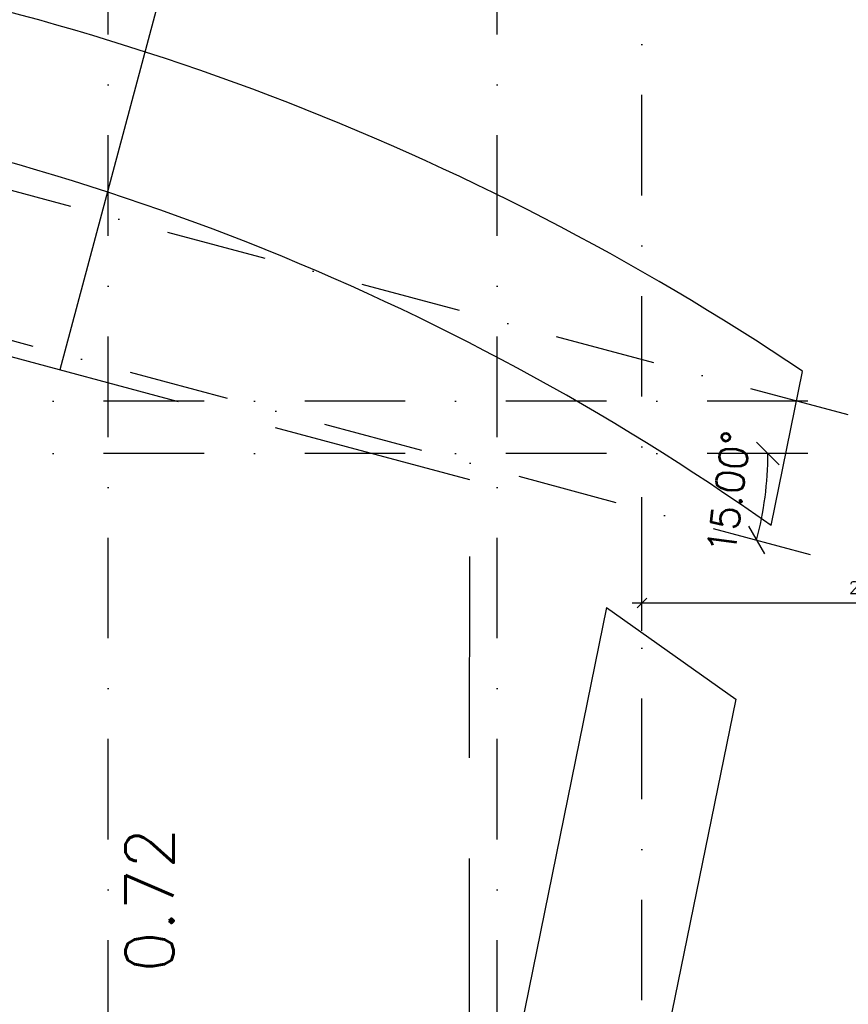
# Model space of a CAD drawing. Extents: x -33344 to 2055880, y -64816 to 121260.
# Tile 124 of 132: x 44934 to 50082, y 85026 to 91142. Entities that reach past the tile are written whole.
import ezdxf

# ---------------------------------------------------------------- set-up
doc = ezdxf.new("R2010")
doc.units = 0
doc.header["$LTSCALE"] = 50
doc.header["$MEASUREMENT"] = 0
doc.header["$PDMODE"] = 3
doc.header["$PDSIZE"] = 0.1
for name, pattern in [('DASHED', [0.75, 0.5, -0.25]), ('HIDDEN', [0.375, 0.25, -0.125]), ('HIDDENX2', [0.75, 0.5, -0.25]), ('STRAM_0WT$1$DASHDOT', [25, 12.5, -6.25, 0, -6.25])]:
    doc.linetypes.add(name, pattern=pattern)
doc.layers.get('0').update_dxf_attribs({"linetype": 'CONTINUOUS'})
doc.layers.get('DEFPOINTS').update_dxf_attribs({"linetype": 'CONTINUOUS'})
for name, color, linetype in [('A--01A1_ACEER', 1, 'CONTINUOUS'), ('A--L28DC1_KONSTR', 1, 'HIDDEN'), ('A--L35A2_PLAFONDS', 1, 'HIDDENX2'), ('A--M$1A-_F123-', 1, 'CONTINUOUS'), ('A--T$1A-_F123-_RN', 4, 'CONTINUOUS'), ('STRAM_0WT$0$A--L$7A-_STRA0', 1, 'STRAM_0WT$1$DASHDOT'), ('STRAM_0WT$1$A--M$1A-_F123-', 1, 'CONTINUOUS'), ('SYSTEEMPLAFOND_600X600', 2, 'CONTINUOUS'), ('XREF', 7, 'CONTINUOUS')]:
    doc.layers.add(name, color=color, linetype=linetype)
doc.styles.add('ALFA-0_25', font='ROMANS')
doc.styles.add('HIEMSTRA', font='romans.shx')
doc.styles.add('STRAM_0WT$1$HIEMSTRA', font='romans.shx')
doc.dimstyles.get("Standard").update_dxf_attribs({"dimscale": 30, "dimtxt": 2.5, "dimasz": 2, "dimexe": 2, "dimexo": 0, "dimgap": 2, "dimtad": 1, "dimdec": 0, "dimzin": 0, "dimtxsty": 'HIEMSTRA', "dimblk1": 'OBLIQUE', "dimblk2": 'OBLIQUE', "dimsah": 1, "dimcen": -3, "dimdle": 2, "dimclrd": 2, "dimclre": 2, "dimclrt": 3, "dimazin": 3, "dimtfac": 1, "dimtofl": 0, "dimtmove": 0, "dimatfit": 3, "dimtvp": 0.833333, "dimtolj": 1, "dimtzin": 0})
doc.dimstyles.new('STANDARD$0', dxfattribs={"dimscale": 30, "dimtxt": 2.5, "dimasz": 2, "dimexe": 2, "dimexo": 0, "dimgap": 2, "dimtad": 1, "dimdec": 0, "dimzin": 0, "dimtxsty": 'ALFA-0_25', "dimblk1": 'OBLIQUE', "dimblk2": 'OBLIQUE', "dimsah": 1, "dimcen": -3, "dimdle": 2, "dimclrd": 1, "dimclre": 1, "dimclrt": 2, "dimazin": 3, "dimtfac": 0.666667, "dimtofl": 0, "dimtmove": 0, "dimatfit": 3, "dimtvp": 0.833333, "dimtolj": 1, "dimtzin": 0})
doc.dimstyles.new('STRAM_0WT$0$STANDARD', dxfattribs={"dimscale": 70, "dimtxt": 2.5, "dimasz": 2, "dimexe": 0.3, "dimexo": 0.3, "dimgap": 2, "dimtad": 1, "dimdec": 0, "dimzin": 0, "dimtxsty": 'STRAM_0WT$1$HIEMSTRA', "dimblk1": 'STRAM_0WT$0$_OBLIQUE', "dimblk2": 'STRAM_0WT$0$_OBLIQUE', "dimsah": 1, "dimcen": -0.09, "dimdle": 0.3, "dimclrd": 1, "dimclre": 1, "dimclrt": 4, "dimazin": 3, "dimtfac": 1, "dimtdec": 4, "dimtix": 1, "dimtofl": 0, "dimtmove": 0, "dimatfit": 3, "dimtvp": 625, "dimtolj": 1, "dimtzin": 0})

# ---------------------------------------------------------------- blocks, each defined once
blk = doc.blocks.new('_OBLIQUE')
at = {"color": 0, "linetype": 'BYBLOCK'}
blk.add_line((-0.5, -0.5), (0.5, 0.5), dxfattribs=at)
blk = doc.blocks.new('*D515')
at = {"layer": 'A--M$1A-_F123-', "color": 1, "linetype": 'CONTINUOUS'}
for p, q in [((48799.5, 87346.3), (48799.5, 87577.8)), ((51630, 87346.3), (51630, 87577.8)), ((51690, 87517.8), (48739.5, 87517.8))]:
    blk.add_line(p, q, dxfattribs=at)
at = {"layer": 'DEFPOINTS', "color": 0, "linetype": 'CONTINUOUS'}
for p in [(48799.5, 87517.8), (48799.5, 87346.3), (51630, 87346.3)]:
    blk.add_point(p, dxfattribs=at)
at = {"layer": 'A--M$1A-_F123-', "color": 1, "linetype": 'CONTINUOUS', "xscale": 60, "yscale": 60, "zscale": 60, "rotation": 180}
blk.add_blockref('_OBLIQUE', (48799.5, 87517.8), dxfattribs=at)
at = {"layer": 'A--M$1A-_F123-', "color": 1, "linetype": 'CONTINUOUS', "xscale": 60, "yscale": 60, "zscale": 60}
blk.add_blockref('_OBLIQUE', (51630, 87517.8), dxfattribs=at)
at = {"layer": 'A--M$1A-_F123-', "color": 2, "linetype": 'CONTINUOUS', "insert": (50214.7, 87615.3), "char_height": 75, "attachment_point": 5, "style": 'ALFA-0_25'}
blk.add_mtext('\\A1;2831', dxfattribs=at)
blk = doc.blocks.new('*D654')
at = {"layer": 'A--M$1A-_F123-', "color": 2, "linetype": 'CONTINUOUS'}
blk.add_arc((45484.5, 90090.1), 1979.8, 75, 90, dxfattribs=at)
at = {"layer": 'DEFPOINTS', "color": 0, "linetype": 'CONTINUOUS'}
for p in [(45484.5, 95375.1), (46706.8, 94652), (45828.2, 92039.8), (45183.3, 88966.4), (45484.5, 56046.9)]:
    blk.add_point(p, dxfattribs=at)
at = {"layer": 'A--M$1A-_F123-', "color": 2, "linetype": 'CONTINUOUS', "xscale": 60, "yscale": 60, "zscale": 60}
for p, rotation in [((45484.5, 92069.9), 180), ((45996.9, 92002.4), 344.9999999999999)]:
    blk.add_blockref('_OBLIQUE', p, dxfattribs=dict(at, rotation=rotation))
at = {"layer": 'A--M$1A-_F123-', "color": 3, "linetype": 'CONTINUOUS', "insert": (45755.6, 92149.6), "char_height": 75, "attachment_point": 5, "rotation": 352.5, "style": 'HIEMSTRA'}
blk.add_mtext('\\A1;15°', dxfattribs=at)
blk = doc.blocks.new('STRAM_0WT$0$_OBLIQUE')
at = {"color": 0, "linetype": 'BYBLOCK'}
blk.add_line((-0.5, -0.5), (0.5, 0.5), dxfattribs=at)
blk = doc.blocks.new('*D1942')
at = {"layer": 'DEFPOINTS', "color": 0}
for p in [(-34829.8, 58000), (-39925.3, 56200), (-20789, 56200), (-26068.6, 55839.7), (-22022.7, 54568.3)]:
    blk.add_point(p, dxfattribs=at)
at = {"layer": 'STRAM_0WT$1$A--M$1A-_F123-', "color": 1}
blk.add_arc((-28112.1, 56200), 2075.1, 345, 359.99998, dxfattribs=at)
at = {"layer": 'STRAM_0WT$1$A--M$1A-_F123-', "color": 1, "xscale": 140, "yscale": 140, "zscale": 140}
for p, rotation in [((-26037.1, 56200), 89.99998316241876), ((-26107.8, 55662.9), 254.9999999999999)]:
    blk.add_blockref('STRAM_0WT$0$_OBLIQUE', p, dxfattribs=dict(at, rotation=rotation))
at = {"layer": 'STRAM_0WT$1$A--M$1A-_F123-', "color": 4, "insert": (-26280.4, 55958.8), "char_height": 175, "attachment_point": 5, "rotation": 82.49999, "style": 'STRAM_0WT$1$HIEMSTRA'}
blk.add_mtext('\\A1;15.00°', dxfattribs=at)
blk = doc.blocks.new('A$C44AA6D3C')
at = {"layer": 'SYSTEEMPLAFOND_600X600', "linetype": 'CONTINUOUS', "ltscale": 10}
for p, q in [((-5752.9, 26552.6), (-5557.4, 27510.8)), ((-6775, 26044.6), (-7778.3, 21125.9)), ((-6775, 26044.6), (-5972.7, 25474.7)), ((-5972.7, 25474.7), (-6896.4, 20946))]:
    blk.add_line(p, q, dxfattribs=at)
for radius, start, end in [(16371.8, 56.12072, 82.24154), (15471.8, 54.74338, 82.17975)]:
    blk.add_arc((-14683.8, 13918.8), radius, start, end, dxfattribs=at)
blk = doc.blocks.new('STRAM_0WT')
at = {"layer": 'STRAM_0WT$0$A--L$7A-_STRA0'}
for p, q in [((-26819.938, 9050), (-26819.938, 63335.256)), ((-30134.938, 23800), (-30134.938, 63128.251)), ((-27719.938, 23800), (-27719.938, 63128.251)), ((-34596.875, 58869.335), (-21789.762, 55437.68)), ((-34829.812, 58000.002), (-22022.7, 54568.347)), ((-20789.004, 56524.999), (-39925.329, 56525.003)), ((-20789.004, 56199.999), (-39925.329, 56200.005))]:
    blk.add_line(p, q, dxfattribs=at)
blk.add_arc((-34634.779, 43899.561), 17830, 41.3470109, 90.0000931, dxfattribs=at)
at = {"layer": 'STRAM_0WT$1$A--M$1A-_F123-'}
dim = blk.add_angular_dim_2l(base=(-26068.592, 55839.672), line1=((-34829.812, 58000.002), (-22022.7, 54568.347)), line2=((-20789.004, 56199.999), (-39925.329, 56200.005)), dimstyle='STRAM_0WT$0$STANDARD', override={"dimdec": 2, "dimadec": 2}, dxfattribs=at)
dim.commit()
dim.dimension.update_dxf_attribs({"geometry": '*D1942', "text_midpoint": (-26280.373, 55958.847)})

msp = doc.modelspace()

# ---------------------------------------------------------------- linework, layer by layer
at = {"layer": 'A--01A1_ACEER', "linetype": 'CONTINUOUS'}
msp.add_line((46706.8, 94652), (45183.3, 88966.4), dxfattribs=at)
at = {"layer": 'A--L35A2_PLAFONDS', "ltscale": 50}
for p, q in [((47730.8, 88283.4), (41109.6, 90057.6)), ((47715.8, 69682.2), (47730.8, 88283.4))]:
    msp.add_line(p, q, dxfattribs=at)

# ---------------------------------------------------------------- block references
at = {"layer": 'A--L28DC1_KONSTR', "color": 0, "linetype": 'CONTINUOUS'}
msp.add_blockref('A$C44AA6D3C', (55355.4, 61446.9), dxfattribs=at)
at = {"layer": 'XREF', "linetype": 'DASHED', "ltscale": 20}
msp.add_blockref('STRAM_0WT', (75619.4, 32246.9), dxfattribs=at)

# ---------------------------------------------------------------- texts
at = {"layer": 'A--T$1A-_F123-_RN', "style": 'ALFA-0_25'}
msp.add_text('0.72', height=300, rotation=90, dxfattribs=at).set_placement((45890.5, 85223.1))

# ---------------------------------------------------------------- dimensions: what is measured, and where the dimension line sits
at = {"layer": 'A--M$1A-_F123-', "linetype": 'CONTINUOUS'}
dim = msp.add_angular_dim_2l(base=(45828.2, 92039.8), line1=((46706.8, 94652), (45183.3, 88966.4)), line2=((45484.5, 56046.9), (45484.5, 95375.1)), dimstyle='STANDARD', dxfattribs=at)
dim.commit()
dim.dimension.update_dxf_attribs({"geometry": '*D654', "text_midpoint": (45755.6, 92149.6)})
dim = msp.add_linear_dim(base=(48799.457, 87517.8177), p1=(51629.987, 87346.3046), p2=(48799.457, 87346.3046), dimstyle='STANDARD$0', dxfattribs=at)
dim.commit()
dim.dimension.update_dxf_attribs({"geometry": '*D515', "text_midpoint": (50214.722, 87615.3177)})

doc.saveas('drawing.dxf')
